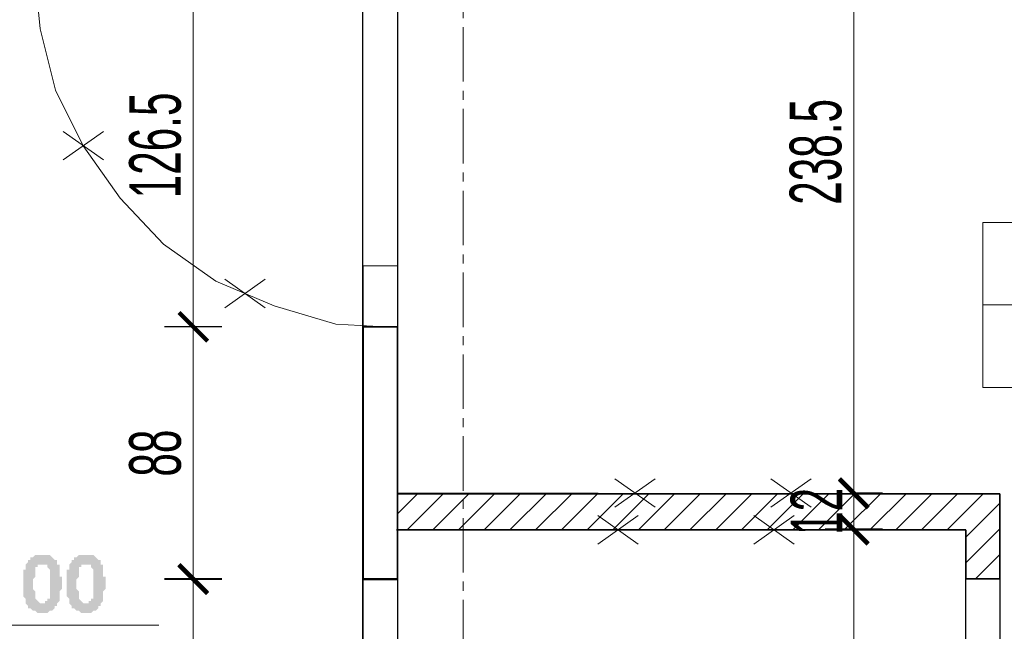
# Model space of a CAD drawing. Header units: millimetres. Extents: x 0 to 12515, y 0 to 27803.
# Tile 86 of 97: x 10491 to 10835, y 23662 to 23876. Entities that reach past the tile are written whole.
import ezdxf

# ---------------------------------------------------------------- set-up
doc = ezdxf.new("R2010")
doc.units = ezdxf.units.MM
doc.linetypes.add('CENTER2', pattern=[28.575, 19.05, -3.175, 3.175, -3.175])
for name, color, linetype, lineweight in [('DEMONTARZE', 86, 'Continuous', 18), ('SQ_ISTN.Ściany', 140, 'Continuous', 35), ('SQ_Osie', 220, 'CENTER2', 9), ('SQ_Wyburzenia', 94, 'Continuous', 18), ('SQ_Wymiary', 7, 'Continuous', 5)]:
    doc.layers.add(name, color=color, linetype=linetype, lineweight=lineweight)
doc.layers.add('PDF _Geometria', color=7, linetype='Continuous')
doc.layers.add('PDF _Wypełnienia brył', color=7, linetype='Continuous')
doc.layers.add('powierzchnie', color=230, linetype='Continuous', lineweight=30, plot=False)
doc.layers.add('SQ_Murowania', color=101, linetype='Continuous', lineweight=18, plot=False)
doc.styles.add('SQ_Swis721 LtCn BT', font='swisscl.ttf', dxfattribs={"width": 0.8})
doc.dimstyles.new('SQ_100', dxfattribs={"dimscale": 100, "dimtxt": 0.18, "dimasz": 0.1, "dimexe": 0.1, "dimexo": 0.01, "dimgap": 0.04, "dimtad": 1, "dimrnd": 0.5, "dimdsep": 46, "dimtxsty": 'SQ_Swis721 LtCn BT', "dimblk": 'ARCHTICK', "dimcen": 0.1, "dimdle": 0.1, "dimclrd": 256, "dimclre": 256, "dimclrt": 256, "dimaunit": 1, "dimadec": 0, "dimazin": 0, "dimtfac": 1, "dimtix": 1, "dimtmove": 2, "dimatfit": 3, "dimldrblk": 'ARCHTICK', "dimfxl": 0.1, "dimfxlon": 1, "dimtolj": 1, "dimlwd": -1, "dimarcsym": 0})
pattern_1 = [(45, (-36612.0865, 7324.0716), (-4.49012806, 4.49012806), [])]

# ---------------------------------------------------------------- blocks, each defined once
blk = doc.blocks.new('ist osie bud B')
at = {"layer": 'SQ_Osie'}
blk.add_line((21873.28, 13852.66), (21873.28, 19362.86), dxfattribs=at)
blk = doc.blocks.new('A$C2834fd6a')
at = {"layer": 'PDF _Geometria', "lineweight": 13}
for points in [[(-79.32, 365.81), (-79.32, 423.34), (-295.94, 423.34), (-396.63, 423.34), (-396.63, 365.81), (-295.94, 365.81), (-295.94, 423.34), (-295.94, 365.81)], [(-188.48, 418.27), (-187.63, 417.42), (-186.78, 418.27), (-187.63, 419.11)], [(-152.1, 412.35), (-152.94, 411.5), (-154.63, 409.81), (-155.48, 407.27), (-155.48, 404.73), (-154.63, 402.2), (-152.94, 400.5), (-152.1, 399.65), (-149.56, 399.65), (-147.86, 400.5), (-146.17, 402.2), (-146.17, 409.81), (-147.86, 411.5), (-149.56, 412.35)]]:
    blk.add_lwpolyline(points, close=True, dxfattribs=at)
for points in [[(-262.94, 419.11), (-262.94, 399.65)], [(-201.17, 419.11), (-201.17, 399.65)], [(-281.55, 409.81), (-282.4, 411.5), (-284.93, 412.35), (-286.63, 412.35), (-289.17, 411.5), (-290.02, 409.81), (-289.17, 408.12), (-287.47, 407.27), (-284.09, 406.42), (-282.4, 404.73), (-281.55, 403.04), (-281.55, 402.2), (-282.4, 400.5), (-284.93, 399.65), (-286.63, 399.65), (-289.17, 400.5), (-290.02, 402.2)], [(-268.86, 409.81), (-269.71, 411.5), (-271.4, 412.35), (-273.94, 412.35), (-275.63, 411.5), (-276.48, 409.81), (-277.32, 407.27), (-277.32, 404.73), (-276.48, 402.2), (-275.63, 400.5), (-273.94, 399.65), (-271.4, 399.65), (-269.71, 400.5), (-268.86, 402.2)], [(-268.86, 412.35), (-268.86, 399.65)], [(-248.55, 409.81), (-250.25, 411.5), (-251.94, 412.35), (-253.63, 412.35), (-255.32, 411.5), (-257.02, 409.81), (-257.86, 407.27), (-257.86, 404.73), (-257.02, 402.2), (-255.32, 400.5), (-253.63, 399.65), (-251.94, 399.65), (-250.25, 400.5), (-248.55, 402.2)], [(-248.55, 412.35), (-248.55, 399.65)], [(-220.63, 399.65), (-228.25, 399.65), (-220.63, 412.35), (-228.25, 412.35)], [(-207.09, 409.81), (-208.78, 411.5), (-210.48, 412.35), (-212.17, 412.35), (-213.86, 411.5), (-215.55, 409.81), (-216.4, 407.27), (-216.4, 404.73), (-215.55, 402.2), (-213.86, 400.5), (-212.17, 399.65), (-210.48, 399.65), (-208.78, 400.5), (-207.09, 402.2)], [(-207.09, 412.35), (-207.09, 399.65)], [(-201.17, 409.81), (-200.32, 411.5), (-198.63, 412.35), (-196.09, 412.35), (-195.25, 411.5), (-193.56, 409.81), (-192.71, 407.27), (-192.71, 404.73), (-193.56, 402.2), (-195.25, 400.5), (-196.09, 399.65), (-198.63, 399.65), (-200.32, 400.5), (-201.17, 402.2)], [(-187.63, 411.5), (-187.63, 399.65)], [(-182.55, 407.27), (-173.25, 407.27), (-173.25, 408.96), (-174.09, 410.65), (-174.94, 411.5), (-176.63, 412.35), (-179.17, 412.35), (-180.01, 411.5), (-181.71, 409.81), (-182.55, 407.27), (-182.55, 404.73), (-181.71, 402.2), (-180.01, 400.5), (-179.17, 399.65), (-176.63, 399.65), (-174.94, 400.5), (-173.25, 402.2)], [(-160.55, 409.81), (-162.25, 411.5), (-163.09, 412.35), (-165.63, 412.35), (-167.32, 411.5), (-168.17, 409.81), (-169.02, 407.27), (-169.02, 404.73), (-168.17, 402.2), (-167.32, 400.5), (-165.63, 399.65), (-163.09, 399.65), (-162.25, 400.5), (-160.55, 402.2)], [(-160.55, 412.35), (-160.55, 397.96), (-161.4, 395.42), (-162.25, 394.58), (-163.09, 392.88), (-165.63, 392.88), (-167.32, 394.58)], [(-141.09, 412.35), (-138.55, 399.65), (-136.02, 412.35), (-132.63, 399.65), (-130.09, 412.35)], [(-116.56, 409.81), (-118.25, 411.5), (-119.94, 412.35), (-121.63, 412.35), (-123.32, 411.5), (-125.01, 409.81), (-125.01, 402.2), (-123.32, 400.5), (-121.63, 399.65), (-119.94, 399.65), (-118.25, 400.5), (-116.56, 402.2)], [(-116.56, 412.35), (-116.56, 399.65)], [(-79.32, 394.58), (-295.94, 394.58), (-396.63, 394.58)], [(-306.1, 389.5), (-306.1, 390.35), (-305.24, 391.19), (-302.7, 391.19), (-302.7, 390.35), (-301.86, 389.5), (-301.86, 388.65), (-302.7, 387.81), (-302.7, 386.12), (-306.94, 381.88), (-301.86, 381.88)], [(-325.56, 383.58), (-325.56, 370.88)], [(-325.56, 380.19), (-323.01, 382.73), (-321.32, 383.58), (-319.63, 383.58), (-317.94, 382.73), (-317.09, 380.19), (-317.09, 370.88)], [(-317.09, 380.19), (-315.4, 382.73), (-313.71, 383.58), (-311.17, 383.58), (-310.33, 382.73), (-309.48, 380.19), (-309.48, 370.88)]]:
    blk.add_lwpolyline(points, dxfattribs=at)
blk = doc.blocks.new('_ArchTick')
at = {"color": 0, "linetype": 'ByBlock', "const_width": 0.15}
blk.add_lwpolyline([(-0.5, -0.5), (0.5, 0.5)], dxfattribs=at)
blk = doc.blocks.new('*D1531')
at = {"layer": 'Defpoints', "color": 0, "transparency": 16777216}
for p in [(10833.35, 24015.35), (10946.22, 24015.35), (10833.35, 23369.35)]:
    blk.add_point(p, dxfattribs=at)
at = {"layer": 'SQ_Wymiary', "transparency": 16777216}
blk.add_line((10946.22, 23359.35), (10946.22, 24025.35), dxfattribs=at)
at = {"layer": 'SQ_Wymiary', "lineweight": -2, "transparency": 16777216}
for p, q in [((10936.22, 24015.35), (10956.22, 24015.35)), ((10936.22, 23369.35), (10956.22, 23369.35))]:
    blk.add_line(p, q, dxfattribs=at)
at = {"layer": 'SQ_Wymiary', "transparency": 16777216, "xscale": 10, "yscale": 10, "zscale": 10}
for p, rotation in [((10946.22, 24015.35), 90), ((10946.22, 23369.35), 270)]:
    blk.add_blockref('_ArchTick', p, dxfattribs=dict(at, rotation=rotation))
at = {"layer": 'SQ_Wymiary', "transparency": 16777216, "insert": (10933, 23692.35), "char_height": 18, "attachment_point": 5, "rotation": 90, "style": 'SQ_Swis721 LtCn BT'}
blk.add_mtext('\\A1;646', dxfattribs=at)
blk = doc.blocks.new('*D1435')
at = {"layer": 'Defpoints', "color": 0, "transparency": 16777216}
for p in [(10551.74, 23895.08), (10617.05, 23895.08), (10617.05, 23768.37)]:
    blk.add_point(p, dxfattribs=at)
at = {"layer": 'SQ_Wymiary', "transparency": 16777216}
blk.add_line((10551.74, 23758.37), (10551.74, 23905.08), dxfattribs=at)
at = {"layer": 'SQ_Wymiary', "lineweight": -2, "transparency": 16777216}
for p, q in [((10561.74, 23895.08), (10541.74, 23895.08)), ((10561.74, 23768.37), (10541.74, 23768.37))]:
    blk.add_line(p, q, dxfattribs=at)
at = {"layer": 'SQ_Wymiary', "transparency": 16777216, "xscale": 10, "yscale": 10, "zscale": 10}
for p, rotation in [((10551.74, 23895.08), 90), ((10551.74, 23768.37), 270)]:
    blk.add_blockref('_ArchTick', p, dxfattribs=dict(at, rotation=rotation))
at = {"layer": 'SQ_Wymiary', "transparency": 16777216, "insert": (10538.52, 23831.73), "char_height": 18, "attachment_point": 5, "rotation": 90, "style": 'SQ_Swis721 LtCn BT'}
blk.add_mtext('\\A1;126.5', dxfattribs=at)
blk = doc.blocks.new('*D1436')
at = {"layer": 'Defpoints', "color": 0, "transparency": 16777216}
for p in [(10617.05, 23768.37), (10551.74, 23680.16), (10617.05, 23680.16)]:
    blk.add_point(p, dxfattribs=at)
at = {"layer": 'SQ_Wymiary', "transparency": 16777216}
blk.add_line((10551.74, 23778.37), (10551.74, 23670.16), dxfattribs=at)
at = {"layer": 'SQ_Wymiary', "lineweight": -2, "transparency": 16777216}
for p, q in [((10561.74, 23768.37), (10541.74, 23768.37)), ((10561.74, 23680.16), (10541.74, 23680.16))]:
    blk.add_line(p, q, dxfattribs=at)
at = {"layer": 'SQ_Wymiary', "transparency": 16777216, "xscale": 10, "yscale": 10, "zscale": 10}
for p, rotation in [((10551.74, 23768.37), 90), ((10551.74, 23680.16), 270)]:
    blk.add_blockref('_ArchTick', p, dxfattribs=dict(at, rotation=rotation))
at = {"layer": 'SQ_Wymiary', "transparency": 16777216, "insert": (10538.52, 23724.26), "char_height": 18, "attachment_point": 5, "rotation": 90, "style": 'SQ_Swis721 LtCn BT'}
blk.add_mtext('\\A1;88', dxfattribs=at)
blk = doc.blocks.new('*D1437')
at = {"layer": 'Defpoints', "color": 0, "transparency": 16777216}
for p in [(10617.05, 23680.37), (10551.74, 23580.32), (10617.05, 23580.32)]:
    blk.add_point(p, dxfattribs=at)
at = {"layer": 'SQ_Wymiary', "transparency": 16777216}
blk.add_line((10551.74, 23690.37), (10551.74, 23570.32), dxfattribs=at)
at = {"layer": 'SQ_Wymiary', "lineweight": -2, "transparency": 16777216}
for p, q in [((10561.74, 23680.37), (10541.74, 23680.37)), ((10561.74, 23580.32), (10541.74, 23580.32))]:
    blk.add_line(p, q, dxfattribs=at)
at = {"layer": 'SQ_Wymiary', "transparency": 16777216, "xscale": 10, "yscale": 10, "zscale": 10}
for p, rotation in [((10551.74, 23680.37), 90), ((10551.74, 23580.32), 270)]:
    blk.add_blockref('_ArchTick', p, dxfattribs=dict(at, rotation=rotation))
at = {"layer": 'SQ_Wymiary', "transparency": 16777216, "insert": (10538.52, 23630.34), "char_height": 18, "attachment_point": 5, "rotation": 90, "style": 'SQ_Swis721 LtCn BT'}
blk.add_mtext('\\A1;100', dxfattribs=at)
blk = doc.blocks.new('*D1440')
at = {"layer": 'Defpoints', "color": 0, "transparency": 16777216}
for p in [(10821.51, 23697.65), (10782.37, 23369.35), (10821.51, 23369.35)]:
    blk.add_point(p, dxfattribs=at)
at = {"layer": 'SQ_Wymiary', "transparency": 16777216}
blk.add_line((10782.37, 23707.65), (10782.37, 23359.35), dxfattribs=at)
at = {"layer": 'SQ_Wymiary', "lineweight": -2, "transparency": 16777216}
for p, q in [((10792.37, 23697.65), (10772.37, 23697.65)), ((10792.37, 23369.35), (10772.37, 23369.35))]:
    blk.add_line(p, q, dxfattribs=at)
at = {"layer": 'SQ_Wymiary', "transparency": 16777216, "xscale": 10, "yscale": 10, "zscale": 10}
for p, rotation in [((10782.37, 23697.65), 90), ((10782.37, 23369.35), 270)]:
    blk.add_blockref('_ArchTick', p, dxfattribs=dict(at, rotation=rotation))
at = {"layer": 'SQ_Wymiary', "transparency": 16777216, "insert": (10769.14, 23533.5), "char_height": 18, "attachment_point": 5, "rotation": 90, "style": 'SQ_Swis721 LtCn BT'}
blk.add_mtext('\\A1;328.5', dxfattribs=at)
blk = doc.blocks.new('*D1401')
at = {"layer": 'Defpoints', "color": 0, "transparency": 16777216}
for p in [(10782.37, 23710.35), (10782.37, 23710.35), (10782.37, 23697.44)]:
    blk.add_point(p, dxfattribs=at)
at = {"layer": 'SQ_Wymiary', "transparency": 16777216}
for p, q in [((10782.37, 23710.35), (10782.37, 23720.35)), ((10782.37, 23697.44), (10782.37, 23710.35)), ((10782.37, 23697.44), (10782.37, 23687.44))]:
    blk.add_line(p, q, dxfattribs=at)
at = {"layer": 'SQ_Wymiary', "lineweight": -2, "transparency": 16777216}
for p, q in [((10782.37, 23710.35), (10792.37, 23710.35)), ((10782.37, 23697.44), (10792.37, 23697.44))]:
    blk.add_line(p, q, dxfattribs=at)
at = {"layer": 'SQ_Wymiary', "transparency": 16777216, "xscale": 10, "yscale": 10, "zscale": 10}
for p, rotation in [((10782.37, 23710.35), 270), ((10782.37, 23697.44), 90)]:
    blk.add_blockref('_ArchTick', p, dxfattribs=dict(at, rotation=rotation))
at = {"layer": 'SQ_Wymiary', "transparency": 16777216, "insert": (10769.34, 23703.9), "char_height": 18, "attachment_point": 5, "rotation": 90, "style": 'SQ_Swis721 LtCn BT'}
blk.add_mtext('\\A1;12', dxfattribs=at)
blk = doc.blocks.new('*D1441')
at = {"layer": 'Defpoints', "color": 0, "transparency": 16777216}
for p in [(10623.05, 23697.44), (10821.51, 23697.3), (10821.51, 23488.8)]:
    blk.add_point(p, dxfattribs=at)
at = {"layer": 'SQ_Wymiary', "lineweight": -2, "transparency": 16777216}
for p, q in [((10623.05, 23498.8), (10623.05, 23478.8)), ((10821.51, 23498.8), (10821.51, 23478.8))]:
    blk.add_line(p, q, dxfattribs=at)
at = {"layer": 'SQ_Wymiary', "transparency": 16777216}
blk.add_line((10613.05, 23488.8), (10831.51, 23488.8), dxfattribs=at)
at = {"layer": 'SQ_Wymiary', "transparency": 16777216, "xscale": 10, "yscale": 10, "zscale": 10, "rotation": 180}
blk.add_blockref('_ArchTick', (10623.05, 23488.8), dxfattribs=at)
at = {"layer": 'SQ_Wymiary', "transparency": 16777216, "xscale": 10, "yscale": 10, "zscale": 10}
blk.add_blockref('_ArchTick', (10821.51, 23488.8), dxfattribs=at)
at = {"layer": 'SQ_Wymiary', "transparency": 16777216, "insert": (10722.28, 23502.02), "char_height": 18, "attachment_point": 5, "style": 'SQ_Swis721 LtCn BT'}
blk.add_mtext('\\A1;198.5', dxfattribs=at)
blk = doc.blocks.new('*D1627')
at = {"layer": 'Defpoints', "color": 0, "transparency": 16777216}
for p in [(10623.05, 23948.83), (10782.37, 23948.83), (10623.05, 23710.09)]:
    blk.add_point(p, dxfattribs=at)
at = {"layer": 'SQ_Wymiary', "transparency": 16777216}
blk.add_line((10782.37, 23700.09), (10782.37, 23958.83), dxfattribs=at)
at = {"layer": 'SQ_Wymiary', "lineweight": -2, "transparency": 16777216}
for p, q in [((10772.37, 23948.83), (10792.37, 23948.83)), ((10772.37, 23710.09), (10792.37, 23710.09))]:
    blk.add_line(p, q, dxfattribs=at)
at = {"layer": 'SQ_Wymiary', "transparency": 16777216, "xscale": 10, "yscale": 10, "zscale": 10}
for p, rotation in [((10782.37, 23948.83), 90), ((10782.37, 23710.09), 270)]:
    blk.add_blockref('_ArchTick', p, dxfattribs=dict(at, rotation=rotation))
at = {"layer": 'SQ_Wymiary', "transparency": 16777216, "insert": (10769.14, 23829.46), "char_height": 18, "attachment_point": 5, "rotation": 90, "style": 'SQ_Swis721 LtCn BT'}
blk.add_mtext('\\A1;238.5', dxfattribs=at)

msp = doc.modelspace()

# ---------------------------------------------------------------- hatches: boundary and pattern name
at = {"layer": 'PDF _Wypełnienia brył', "transparency": 33554559}
for points in [[(10499.135, 23688.676), (10496.597, 23688.676), (10495.752, 23687.83), (10494.906, 23687.83), (10494.906, 23686.984), (10494.06, 23686.984), (10494.06, 23686.138), (10494.06, 23686.138), (10493.214, 23685.284), (10493.214, 23684.447), (10493.214, 23683.592), (10492.368, 23683.592), (10492.368, 23682.747), (10492.368, 23681.055), (10492.368, 23677.672), (10492.368, 23675.135), (10492.368, 23674.289), (10492.368, 23674.289), (10493.214, 23673.443), (10493.214, 23672.597), (10493.214, 23671.751), (10499.135, 23671.751), (10498.289, 23671.751), (10497.443, 23672.597), (10497.443, 23672.597), (10496.597, 23673.443), (10496.597, 23674.289), (10496.597, 23675.135), (10496.597, 23675.98), (10495.752, 23676.826), (10495.752, 23679.363), (10495.752, 23680.209), (10496.597, 23681.055), (10496.597, 23681.91), (10496.597, 23682.747), (10496.597, 23683.592), (10496.597, 23684.447), (10497.443, 23684.447), (10497.443, 23685.284), (10504.218, 23685.284), (10504.218, 23686.984), (10503.364, 23686.984), (10502.518, 23687.83), (10502.518, 23687.83), (10501.681, 23688.676), (10499.98, 23688.676)], [(10514.367, 23688.676), (10511.83, 23688.676), (10510.984, 23687.83), (10510.139, 23687.83), (10510.139, 23686.984), (10509.293, 23686.984), (10509.293, 23686.138), (10509.293, 23686.138), (10508.447, 23685.284), (10508.447, 23684.447), (10508.447, 23683.592), (10507.601, 23683.592), (10507.601, 23682.747), (10507.601, 23681.055), (10507.601, 23677.672), (10507.601, 23675.135), (10507.601, 23674.289), (10507.601, 23674.289), (10508.447, 23673.443), (10508.447, 23672.597), (10508.447, 23671.751), (10514.367, 23671.751), (10513.522, 23671.751), (10512.676, 23672.597), (10512.676, 23672.597), (10511.83, 23673.443), (10511.83, 23674.289), (10511.83, 23675.135), (10511.83, 23675.98), (10510.984, 23676.826), (10510.984, 23679.363), (10510.984, 23680.209), (10511.83, 23681.055), (10511.83, 23681.91), (10511.83, 23682.747), (10511.83, 23683.592), (10511.83, 23684.447), (10512.676, 23684.447), (10512.676, 23685.284), (10519.442, 23685.284), (10519.442, 23686.984), (10518.596, 23686.984), (10517.751, 23687.83), (10517.751, 23687.83), (10516.905, 23688.676), (10515.213, 23688.676)], [(10504.218, 23685.284), (10499.135, 23685.284), (10500.826, 23685.284), (10500.826, 23684.447), (10500.826, 23684.447), (10501.681, 23683.592), (10501.681, 23682.747), (10501.681, 23681.91), (10501.681, 23678.518), (10501.681, 23675.98), (10501.681, 23675.135), (10501.681, 23674.289), (10501.681, 23673.443), (10500.826, 23673.443), (10500.826, 23672.597), (10499.98, 23672.597), (10499.98, 23671.751), (10493.214, 23671.751), (10494.06, 23670.906), (10494.06, 23670.06), (10494.906, 23670.06), (10495.752, 23669.214), (10496.597, 23669.214), (10497.443, 23668.368), (10500.826, 23668.368), (10501.681, 23669.214), (10502.518, 23669.214), (10503.364, 23670.06), (10503.364, 23670.906), (10504.218, 23670.906), (10504.218, 23671.751), (10504.218, 23671.751), (10505.055, 23672.597), (10505.055, 23674.289), (10505.055, 23675.135), (10505.055, 23675.98), (10505.91, 23676.826), (10505.91, 23677.672), (10505.91, 23681.055), (10505.055, 23681.055), (10505.055, 23682.747), (10505.055, 23683.592), (10505.055, 23684.447), (10505.055, 23685.284)], [(10519.442, 23685.284), (10514.367, 23685.284), (10516.059, 23685.284), (10516.059, 23684.447), (10516.059, 23684.447), (10516.905, 23683.592), (10516.905, 23682.747), (10516.905, 23681.91), (10516.905, 23678.518), (10516.905, 23675.98), (10516.905, 23675.135), (10516.905, 23674.289), (10516.905, 23673.443), (10516.059, 23673.443), (10516.059, 23672.597), (10515.213, 23672.597), (10515.213, 23671.751), (10508.447, 23671.751), (10509.293, 23670.906), (10509.293, 23670.06), (10510.139, 23670.06), (10510.984, 23669.214), (10511.83, 23669.214), (10512.676, 23668.368), (10516.059, 23668.368), (10516.905, 23669.214), (10517.751, 23669.214), (10518.596, 23670.06), (10518.596, 23670.906), (10519.442, 23670.906), (10519.442, 23671.751), (10519.442, 23671.751), (10520.288, 23672.597), (10520.288, 23674.289), (10520.288, 23675.135), (10520.288, 23675.98), (10521.134, 23676.826), (10521.134, 23677.672), (10521.134, 23681.055), (10520.288, 23681.055), (10520.288, 23682.747), (10520.288, 23683.592), (10520.288, 23684.447), (10520.288, 23685.284)]]:
    msp.add_hatch(color=256, dxfattribs=at).paths.add_polyline_path(points)
at = {"layer": 'SQ_Wyburzenia', "lineweight": 35}
h = msp.add_hatch(dxfattribs=at)
h.set_pattern_fill('ANSI31', color=256, scale=2)
h.set_pattern_definition(pattern_1)
h.paths.add_polyline_path([(10223.275, 24298.903), (10189.048, 24298.903), (10189.048, 24292.137), (10223.275, 24292.137)])
h.paths.add_polyline_path([(10369.048, 24298.903), (10302.813, 24298.903), (10302.813, 24292.137), (10369.048, 24292.137)])
h.paths.add_polyline_path([(9786.433, 21232.746), (9825.664, 21232.746), (9825.664, 21271.746), (9786.433, 21271.746)], flags=9)
h.paths.add_polyline_path([(10326.211, 21232.081), (10365.885, 21232.081), (10365.885, 21272.412), (10326.211, 21272.412)], flags=9)
h.paths.add_polyline_path([(10627.435, 21232.746), (10664.662, 21232.746), (10664.662, 21271.746), (10627.435, 21271.746)], flags=9)
h.paths.add_polyline_path([(11167.382, 21232.746), (11204.715, 21232.746), (11204.715, 21271.746), (11167.382, 21271.746)], flags=9)
h.paths.add_polyline_path([(9612.194, 23045.145), (9672.583, 23045.145), (9672.583, 23084.304), (9612.194, 23084.304)], flags=9)
h.paths.add_polyline_path([(9622.079, 22685.525), (9675.534, 22685.525), (9675.534, 22724.685), (9622.079, 22724.685)], flags=9)
h.paths.add_polyline_path([(9621.961, 22024.522), (9675.645, 22024.522), (9675.645, 22064.373), (9621.961, 22064.373)], flags=9)
h.paths.add_polyline_path([(11336.079, 23044.386), (11396.468, 23044.386), (11396.468, 23083.546), (11336.079, 23083.546)], flags=9)
h.paths.add_polyline_path([(11339.436, 26643.832), (11393.112, 26643.832), (11393.112, 26683.657), (11339.436, 26683.657)], flags=9)
h.paths.add_polyline_path([(11339.547, 25982.677), (11393.001, 25982.677), (11393.001, 26021.837), (11339.547, 26021.837)], flags=9)
h.paths.add_polyline_path([(11339.436, 25322.132), (11393.112, 25322.132), (11393.112, 25361.956), (11339.436, 25361.956)], flags=9)
h.paths.add_polyline_path([(11339.436, 24662.978), (11393.112, 24662.978), (11393.112, 24702.802), (11339.436, 24702.802)], flags=9)
h.paths.add_polyline_path([(11339.436, 24003.832), (11393.112, 24003.832), (11393.112, 24043.657), (11339.436, 24043.657)], flags=9)
h.paths.add_polyline_path([(11339.547, 23344.386), (11393.001, 23344.386), (11393.001, 23383.546), (11339.547, 23383.546)], flags=9)
h.paths.add_polyline_path([(11339.547, 22684.386), (11393.001, 22684.386), (11393.001, 22723.546), (11339.547, 22723.546)], flags=9)
h.paths.add_polyline_path([(11339.428, 22023.383), (11393.113, 22023.383), (11393.113, 22063.234), (11339.428, 22063.234)], flags=9)
h.paths.add_polyline_path([(10818.824, 25052.822), (10890.75, 25052.822), (10890.75, 25089.914), (10818.824, 25089.914)], flags=9)
h.paths.add_polyline_path([(10857.236, 24335.283), (10929.162, 24335.283), (10929.162, 24372.376), (10857.236, 24372.376)], flags=9)
h.paths.add_polyline_path([(10830.271, 23742.979), (10902.198, 23742.979), (10902.198, 23780.072), (10830.271, 23780.072)], flags=9)
h.paths.add_polyline_path([(10804.322, 22854.547), (10876.249, 22854.547), (10876.249, 22891.639), (10804.322, 22891.639)], flags=9)
h.paths.add_polyline_path([(10881.422, 22155.212), (10953.348, 22155.212), (10953.348, 22192.304), (10881.422, 22192.304)], flags=9)
h.paths.add_polyline_path([(9749.586, 21700.452), (9821.512, 21700.452), (9821.512, 21737.545), (9749.586, 21737.545)], flags=9)
h.paths.add_polyline_path([(10250.59, 21855.298), (10322.516, 21855.298), (10322.516, 21892.391), (10250.59, 21892.391)], flags=9)
h.paths.add_polyline_path([(9676.821, 25837.893), (9730.276, 25837.893), (9730.276, 25877.052), (9676.821, 25877.052)], flags=9)
h = msp.add_hatch(dxfattribs=at)
h.set_pattern_fill('ANSI31', color=256, scale=2)
h.set_pattern_definition(pattern_1)
h.paths.add_polyline_path([(10863.814, 22709.348), (10669.048, 22709.348), (10669.048, 22697.348), (10863.814, 22697.348)])
h.paths.add_polyline_path([(10818.824, 25052.822), (10890.75, 25052.822), (10890.75, 25089.914), (10818.824, 25089.914)], flags=9)
h.paths.add_polyline_path([(10857.236, 24335.283), (10929.162, 24335.283), (10929.162, 24372.376), (10857.236, 24372.376)], flags=9)
h.paths.add_polyline_path([(10830.271, 23742.979), (10902.198, 23742.979), (10902.198, 23780.072), (10830.271, 23780.072)], flags=9)
h.paths.add_polyline_path([(10804.322, 22854.547), (10876.249, 22854.547), (10876.249, 22891.639), (10804.322, 22891.639)], flags=9)
h.paths.add_polyline_path([(10881.422, 22155.212), (10953.348, 22155.212), (10953.348, 22192.304), (10881.422, 22192.304)], flags=9)
h.paths.add_polyline_path([(9749.586, 21700.452), (9821.512, 21700.452), (9821.512, 21737.545), (9749.586, 21737.545)], flags=9)
h.paths.add_polyline_path([(10250.59, 21855.298), (10322.516, 21855.298), (10322.516, 21892.391), (10250.59, 21892.391)], flags=9)
h = msp.add_hatch(dxfattribs=at)
h.set_pattern_fill('ANSI31', color=256, scale=2)
h.set_pattern_definition(pattern_1)
h.paths.add_polyline_path([(11167.561, 22709.348), (11020.352, 22709.348), (11020.352, 22697.348), (11167.561, 22697.348)])
h.paths.add_polyline_path([(10731.119, 23369.348), (10668.664, 23369.348), (10668.664, 23357.348), (10731.119, 23357.348)])
h.paths.add_polyline_path([(10855.119, 23369.348), (10833.349, 23369.348), (10833.349, 23609.301), (10821.508, 23609.301), (10821.508, 23369.348), (10813.119, 23369.348), (10813.119, 23357.348), (10855.119, 23357.348)])
h.paths.add_polyline_path([(11167.561, 23369.348), (11005.119, 23369.348), (11005.119, 23357.348), (11167.561, 23357.348)])
h.paths.add_polyline_path([(10833.349, 23710.138), (10623.048, 23710.138), (10623.048, 23697.652), (10821.508, 23697.652), (10821.508, 23697.443), (10821.508, 23680.372), (10833.349, 23680.372)])
h.paths.add_polyline_path([(10623.048, 24354.334), (10611.095, 24354.334), (10611.095, 24354.125), (10623.048, 24354.125)])
h.paths.add_polyline_path([(10805.429, 24015.348), (10805.429, 24027.699), (10666.664, 24027.834), (10666.664, 24015.348)])

# ---------------------------------------------------------------- linework, layer by layer
at = {"layer": 'DEMONTARZE', "color": 240, "true_color": 0xed1f24}
for p, q in [((10506.304, 23836.607), (10520.386, 23826.635)), ((10520.386, 23836.607), (10506.304, 23826.635)), ((10562.774, 23784.981), (10576.856, 23775.008)), ((10576.856, 23784.981), (10562.774, 23775.008)), ((10698.964, 23715.334), (10713.046, 23705.361)), ((10713.046, 23715.334), (10698.964, 23705.361)), ((10753.389, 23715.334), (10767.471, 23705.361)), ((10767.471, 23715.334), (10753.389, 23705.361)), ((10693.044, 23702.429), (10707.126, 23692.456)), ((10707.126, 23702.429), (10693.044, 23692.456)), ((10747.468, 23702.429), (10761.551, 23692.456)), ((10761.551, 23702.429), (10747.468, 23692.456))]:
    msp.add_line(p, q, dxfattribs=at)
at = {"layer": 'PDF _Geometria', "lineweight": 13}
msp.add_lwpolyline([(10461.903, 23689.521), (10461.903, 23648.907), (10444.988, 23664.139), (10539.749, 23664.139)], dxfattribs=at)
at = {"layer": 'powierzchnie'}
for points in [[(10381.048, 22709.842), (10610.814, 22709.842), (10611.048, 25297.361), (10381.048, 25297.361)], [(11224.048, 24006.413), (11167.561, 24006.413), (11167.561, 24015.348), (10666.664, 24015.348), (10666.664, 23948.834), (10623.048, 23948.834), (10623.048, 23710.348), (10833.349, 23709.991), (10833.349, 23369.348), (11167.561, 23369.348), (11167.561, 23381.413), (11224.048, 23381.413)], [(10623.048, 23481.528), (10668.664, 23481.528), (10668.664, 23369.348), (10821.508, 23369.348), (10821.508, 23697.443), (10623.048, 23697.443)]]:
    msp.add_lwpolyline(points, close=True, dxfattribs=at)
at = {"layer": 'SQ_ISTN.Ściany'}
for p, q in [((10611.048, 23768.367), (10611.048, 23680.372)), ((10611.048, 23768.367), (10623.048, 23768.367)), ((10611.048, 23680.372), (10611.048, 23768.367)), ((10611.048, 23768.158), (10611.048, 23680.162)), ((10623.048, 23768.367), (10623.048, 23680.372)), ((10623.048, 23680.372), (10623.048, 23768.367)), ((10623.048, 23768.158), (10623.048, 23680.162)), ((10623.048, 23680.372), (10611.048, 23680.372)), ((10623.048, 23680.162), (10611.048, 23680.162))]:
    msp.add_line(p, q, dxfattribs=at)
at = {"layer": 'SQ_Murowania'}
for points in [[(10623.048, 23789.628), (10611.048, 23789.628), (10611.048, 23768.367), (10623.048, 23768.367)], [(10623.048, 23580.317), (10611.048, 23580.317), (10611.048, 23680.372), (10623.048, 23680.372)]]:
    msp.add_lwpolyline(points, close=True, dxfattribs=at)
at = {"layer": 'SQ_Wyburzenia', "lineweight": 35}
for p, q in [((10833.349, 23709.991), (10833.349, 23680.372)), ((10821.508, 23697.443), (10622.664, 23697.443)), ((10821.508, 23680.372), (10821.508, 23697.296)), ((10833.349, 23680.372), (10821.508, 23680.372))]:
    msp.add_line(p, q, dxfattribs=at)
at = {"layer": 'SQ_Wyburzenia'}
msp.add_lwpolyline([(10623.048, 23895.085), (10496.132, 23895.085), (10498.283, 23872.496), (10503.669, 23850.984), (10513.345, 23831.621), (10526.246, 23813.333), (10541.308, 23797.207), (10559.596, 23784.295), (10580.034, 23775.694), (10601.536, 23769.244), (10623.048, 23768.158)], dxfattribs=at)
at = {"layer": 'SQ_Wyburzenia', "lineweight": 35}
msp.add_lwpolyline([(10833.349, 23710.092), (10623.048, 23710.092)], dxfattribs=at)

# ---------------------------------------------------------------- block references
at = {"layer": 'PDF _Geometria', "lineweight": 13}
msp.add_blockref('A$C2834fd6a', (11224.048, 23381.413), dxfattribs=at)
at = {"layer": 'SQ_Osie', "lineweight": 35, "rotation": 180}
msp.add_blockref('ist osie bud B', (32519.332, 40640.358), dxfattribs=at)
msp.add_blockref('ist osie bud B', (32519.332, 40640.358), dxfattribs=at)

# ---------------------------------------------------------------- dimensions: what is measured, and where the dimension line sits
at = {"layer": 'SQ_Wymiary'}
for base, p1, p2, picture, middle in [((10946.22, 24015.348), (10833.349, 23369.348), (10833.349, 24015.348), '*D1531', (10933.002, 23692.348)), ((10782.375, 23948.834), (10623.048, 23710.092), (10623.048, 23948.834), '*D1627', (10769.145, 23829.463)), ((10551.738, 23895.085), (10617.048, 23768.367), (10617.048, 23895.085), '*D1435', (10538.52, 23831.726)), ((10551.73801, 23680.16224), (10617.0484, 23768.36715), (10617.0484, 23680.16224), '*D1436', (10538.5198, 23724.2647)), ((10782.375, 23369.348), (10821.508, 23697.652), (10821.508, 23369.348), '*D1440', (10769.145, 23533.5)), ((10551.738, 23580.3173), (10617.0484, 23680.3719), (10617.0484, 23580.3173), '*D1437', (10538.5198, 23630.3446))]:
    dim = msp.add_linear_dim(base=base, p1=p1, p2=p2, angle=90, dimstyle='SQ_100', dxfattribs=at)
    dim.commit()
    dim.dimension.update_dxf_attribs({"geometry": picture, "text_midpoint": middle})
dim = msp.add_linear_dim(base=(10782.375, 23710.348), p1=(10782.375, 23697.443), p2=(10782.375, 23710.348), angle=90, text='12', dimstyle='SQ_100', dxfattribs=at)
dim.commit()
dim.dimension.update_dxf_attribs({"geometry": '*D1401', "text_midpoint": (10769.339, 23703.895)})
dim = msp.add_linear_dim(base=(10821.508, 23488.803), p1=(10623.048, 23697.443), p2=(10821.508, 23697.296), dimstyle='SQ_100', dxfattribs=at)
dim.commit()
dim.dimension.update_dxf_attribs({"geometry": '*D1441', "text_midpoint": (10722.278, 23502.021)})

doc.saveas('drawing.dxf')
